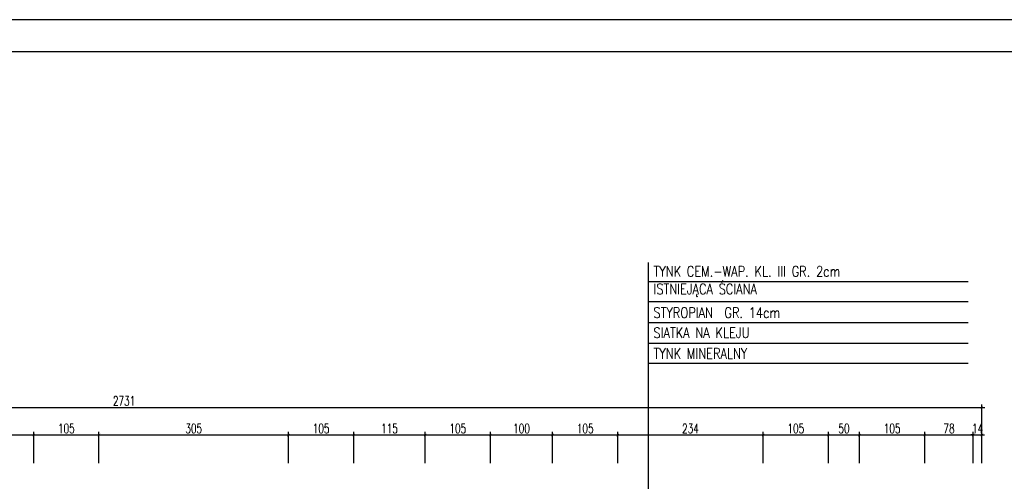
# Model space of a CAD drawing. Header units: millimetres. Extents: x 50026 to 146998, y 1038179 to 1573505.
# Tile 61 of 122: x 59722 to 61306, y 1044569 to 1045311. Entities that reach past the tile are written whole.
import ezdxf

# ---------------------------------------------------------------- set-up
doc = ezdxf.new("R2010")
doc.units = ezdxf.units.MM
doc.header["$LTSCALE"] = 0.025
for name, color, linetype in [('NAPISY', 2, 'Continuous'), ('SCIANA', 5, 'Continuous'), ('ściany', 5, 'Continuous')]:
    doc.layers.add(name, color=color, linetype=linetype)
doc.styles.add('KS', font='romans.shx', dxfattribs={"width": 0.8, "height": 17.5})
doc.styles.add('ROMANS', font='romans.shx', dxfattribs={"width": 0.7})
doc.dimstyles.new('SIL', dxfattribs={"dimtxt": 15, "dimasz": 4, "dimexe": 5, "dimexo": 5, "dimgap": 3, "dimtad": 1, "dimdec": 4, "dimrnd": 0.5, "dimdsep": 46, "dimtxsty": 'ROMANS', "dimblk1": 'ARCHTICK', "dimblk2": 'ARCHTICK', "dimsah": 1, "dimcen": 5, "dimdle": 5, "dimclrd": 1, "dimclre": 1, "dimclrt": 2, "dimadec": 1, "dimazin": 0, "dimtfac": 0.013333, "dimtdec": 4, "dimtix": 1, "dimtmove": 0, "dimatfit": 3, "dimldrblk": 'ARCHTICK', "dimfxl": 0, "dimtolj": 1, "dimtzin": 0, "dimarcsym": 0})

# ---------------------------------------------------------------- blocks, each defined once
blk = doc.blocks.new('_ArchTick')
at = {"color": 0, "linetype": 'ByBlock', "const_width": 0.15}
blk.add_lwpolyline([(-0.5, -0.5), (0.5, 0.5)], dxfattribs=at)
blk = doc.blocks.new('*D139')
at = {"layer": 'Defpoints', "color": 0}
for p in [(59744.3, 1044643.4), (59644.3, 1044593.1), (59744.3, 1044593.1)]:
    blk.add_point(p, dxfattribs=at)
at = {"layer": 'ściany', "color": 1, "lineweight": -2}
for p, q in [((59639.3, 1044643.4), (59749.3, 1044643.4)), ((59644.3, 1044598.1), (59644.3, 1044648.4)), ((59744.3, 1044598.1), (59744.3, 1044648.4))]:
    blk.add_line(p, q, dxfattribs=at)
at = {"layer": 'ściany', "color": 1, "lineweight": -2, "xscale": 4, "yscale": 4, "zscale": 4, "rotation": 180}
blk.add_blockref('_ArchTick', (59644.3, 1044643.4), dxfattribs=at)
at = {"layer": 'ściany', "color": 1, "lineweight": -2, "xscale": 4, "yscale": 4, "zscale": 4}
blk.add_blockref('_ArchTick', (59744.3, 1044643.4), dxfattribs=at)
at = {"layer": 'ściany', "color": 2, "insert": (59694.3, 1044653.9), "char_height": 15, "attachment_point": 5, "style": 'ROMANS'}
blk.add_mtext('\\A1;100', dxfattribs=at)
blk = doc.blocks.new('*D140')
at = {"layer": 'Defpoints', "color": 0}
for p in [(59849.3, 1044643.4), (59744.3, 1044593.1), (59849.3, 1044593.1)]:
    blk.add_point(p, dxfattribs=at)
at = {"layer": 'ściany', "color": 1, "lineweight": -2}
for p, q in [((59739.3, 1044643.4), (59854.3, 1044643.4)), ((59744.3, 1044598.1), (59744.3, 1044648.4)), ((59849.3, 1044598.1), (59849.3, 1044648.4))]:
    blk.add_line(p, q, dxfattribs=at)
at = {"layer": 'ściany', "color": 1, "lineweight": -2, "xscale": 4, "yscale": 4, "zscale": 4, "rotation": 180}
blk.add_blockref('_ArchTick', (59744.3, 1044643.4), dxfattribs=at)
at = {"layer": 'ściany', "color": 1, "lineweight": -2, "xscale": 4, "yscale": 4, "zscale": 4}
blk.add_blockref('_ArchTick', (59849.3, 1044643.4), dxfattribs=at)
at = {"layer": 'ściany', "color": 2, "insert": (59796.8, 1044653.9), "char_height": 15, "attachment_point": 5, "style": 'ROMANS'}
blk.add_mtext('\\A1;105', dxfattribs=at)
blk = doc.blocks.new('*D141')
at = {"layer": 'Defpoints', "color": 0}
for p in [(60154.3, 1044643.4), (59849.3, 1044593.1), (60154.3, 1044593.1)]:
    blk.add_point(p, dxfattribs=at)
at = {"layer": 'ściany', "color": 1, "lineweight": -2}
for p, q in [((59844.3, 1044643.4), (60159.3, 1044643.4)), ((59849.3, 1044598.1), (59849.3, 1044648.4)), ((60154.3, 1044598.1), (60154.3, 1044648.4))]:
    blk.add_line(p, q, dxfattribs=at)
at = {"layer": 'ściany', "color": 1, "lineweight": -2, "xscale": 4, "yscale": 4, "zscale": 4, "rotation": 180}
blk.add_blockref('_ArchTick', (59849.3, 1044643.4), dxfattribs=at)
at = {"layer": 'ściany', "color": 1, "lineweight": -2, "xscale": 4, "yscale": 4, "zscale": 4}
blk.add_blockref('_ArchTick', (60154.3, 1044643.4), dxfattribs=at)
at = {"layer": 'ściany', "color": 2, "insert": (60001.8, 1044653.9), "char_height": 15, "attachment_point": 5, "style": 'ROMANS'}
blk.add_mtext('\\A1;305', dxfattribs=at)
blk = doc.blocks.new('*D142')
at = {"layer": 'Defpoints', "color": 0}
for p in [(60259.3, 1044643.4), (60154.3, 1044593.1), (60259.3, 1044593.1)]:
    blk.add_point(p, dxfattribs=at)
at = {"layer": 'ściany', "color": 1, "lineweight": -2}
for p, q in [((60149.3, 1044643.4), (60264.3, 1044643.4)), ((60154.3, 1044598.1), (60154.3, 1044648.4)), ((60259.3, 1044598.1), (60259.3, 1044648.4))]:
    blk.add_line(p, q, dxfattribs=at)
at = {"layer": 'ściany', "color": 1, "lineweight": -2, "xscale": 4, "yscale": 4, "zscale": 4, "rotation": 180}
blk.add_blockref('_ArchTick', (60154.3, 1044643.4), dxfattribs=at)
at = {"layer": 'ściany', "color": 1, "lineweight": -2, "xscale": 4, "yscale": 4, "zscale": 4}
blk.add_blockref('_ArchTick', (60259.3, 1044643.4), dxfattribs=at)
at = {"layer": 'ściany', "color": 2, "insert": (60206.8, 1044653.9), "char_height": 15, "attachment_point": 5, "style": 'ROMANS'}
blk.add_mtext('\\A1;105', dxfattribs=at)
blk = doc.blocks.new('*D143')
at = {"layer": 'Defpoints', "color": 0}
for p in [(60374.3, 1044643.4), (60259.3, 1044593.1), (60374.3, 1044593.1)]:
    blk.add_point(p, dxfattribs=at)
at = {"layer": 'ściany', "color": 1, "lineweight": -2}
for p, q in [((60254.3, 1044643.4), (60379.3, 1044643.4)), ((60259.3, 1044598.1), (60259.3, 1044648.4)), ((60374.3, 1044598.1), (60374.3, 1044648.4))]:
    blk.add_line(p, q, dxfattribs=at)
at = {"layer": 'ściany', "color": 1, "lineweight": -2, "xscale": 4, "yscale": 4, "zscale": 4, "rotation": 180}
blk.add_blockref('_ArchTick', (60259.3, 1044643.4), dxfattribs=at)
at = {"layer": 'ściany', "color": 1, "lineweight": -2, "xscale": 4, "yscale": 4, "zscale": 4}
blk.add_blockref('_ArchTick', (60374.3, 1044643.4), dxfattribs=at)
at = {"layer": 'ściany', "color": 2, "insert": (60316.8, 1044653.9), "char_height": 15, "attachment_point": 5, "style": 'ROMANS'}
blk.add_mtext('\\A1;115', dxfattribs=at)
blk = doc.blocks.new('*D144')
at = {"layer": 'Defpoints', "color": 0}
for p in [(60479.3, 1044643.4), (60374.3, 1044593.1), (60479.3, 1044593.1)]:
    blk.add_point(p, dxfattribs=at)
at = {"layer": 'ściany', "color": 1, "lineweight": -2}
for p, q in [((60369.3, 1044643.4), (60484.3, 1044643.4)), ((60374.3, 1044598.1), (60374.3, 1044648.4)), ((60479.3, 1044598.1), (60479.3, 1044648.4))]:
    blk.add_line(p, q, dxfattribs=at)
at = {"layer": 'ściany', "color": 1, "lineweight": -2, "xscale": 4, "yscale": 4, "zscale": 4, "rotation": 180}
blk.add_blockref('_ArchTick', (60374.3, 1044643.4), dxfattribs=at)
at = {"layer": 'ściany', "color": 1, "lineweight": -2, "xscale": 4, "yscale": 4, "zscale": 4}
blk.add_blockref('_ArchTick', (60479.3, 1044643.4), dxfattribs=at)
at = {"layer": 'ściany', "color": 2, "insert": (60426.8, 1044653.9), "char_height": 15, "attachment_point": 5, "style": 'ROMANS'}
blk.add_mtext('\\A1;105', dxfattribs=at)
blk = doc.blocks.new('*D145')
at = {"layer": 'Defpoints', "color": 0}
for p in [(60579.3, 1044643.4), (60479.3, 1044593.1), (60579.3, 1044593.1)]:
    blk.add_point(p, dxfattribs=at)
at = {"layer": 'ściany', "color": 1, "lineweight": -2}
for p, q in [((60474.3, 1044643.4), (60584.3, 1044643.4)), ((60479.3, 1044598.1), (60479.3, 1044648.4)), ((60579.3, 1044598.1), (60579.3, 1044648.4))]:
    blk.add_line(p, q, dxfattribs=at)
at = {"layer": 'ściany', "color": 1, "lineweight": -2, "xscale": 4, "yscale": 4, "zscale": 4, "rotation": 180}
blk.add_blockref('_ArchTick', (60479.3, 1044643.4), dxfattribs=at)
at = {"layer": 'ściany', "color": 1, "lineweight": -2, "xscale": 4, "yscale": 4, "zscale": 4}
blk.add_blockref('_ArchTick', (60579.3, 1044643.4), dxfattribs=at)
at = {"layer": 'ściany', "color": 2, "insert": (60529.3, 1044653.9), "char_height": 15, "attachment_point": 5, "style": 'ROMANS'}
blk.add_mtext('\\A1;100', dxfattribs=at)
blk = doc.blocks.new('*D146')
at = {"layer": 'Defpoints', "color": 0}
for p in [(60684.3, 1044643.4), (60579.3, 1044593.1), (60684.3, 1044593.1)]:
    blk.add_point(p, dxfattribs=at)
at = {"layer": 'ściany', "color": 1, "lineweight": -2}
for p, q in [((60574.3, 1044643.4), (60689.3, 1044643.4)), ((60579.3, 1044598.1), (60579.3, 1044648.4)), ((60684.3, 1044598.1), (60684.3, 1044648.4))]:
    blk.add_line(p, q, dxfattribs=at)
at = {"layer": 'ściany', "color": 1, "lineweight": -2, "xscale": 4, "yscale": 4, "zscale": 4, "rotation": 180}
blk.add_blockref('_ArchTick', (60579.3, 1044643.4), dxfattribs=at)
at = {"layer": 'ściany', "color": 1, "lineweight": -2, "xscale": 4, "yscale": 4, "zscale": 4}
blk.add_blockref('_ArchTick', (60684.3, 1044643.4), dxfattribs=at)
at = {"layer": 'ściany', "color": 2, "insert": (60631.8, 1044653.9), "char_height": 15, "attachment_point": 5, "style": 'ROMANS'}
blk.add_mtext('\\A1;105', dxfattribs=at)
blk = doc.blocks.new('*D124')
at = {"layer": 'Defpoints', "color": 0}
for p in [(60918.3, 1044643.4), (60684.3, 1044593.1), (60918.3, 1044593.1)]:
    blk.add_point(p, dxfattribs=at)
at = {"layer": 'ściany', "color": 1, "lineweight": -2}
for p, q in [((60679.3, 1044643.4), (60923.3, 1044643.4)), ((60684.3, 1044598.1), (60684.3, 1044648.4)), ((60918.3, 1044598.1), (60918.3, 1044648.4))]:
    blk.add_line(p, q, dxfattribs=at)
at = {"layer": 'ściany', "color": 1, "lineweight": -2, "xscale": 4, "yscale": 4, "zscale": 4, "rotation": 180}
blk.add_blockref('_ArchTick', (60684.3, 1044643.4), dxfattribs=at)
at = {"layer": 'ściany', "color": 1, "lineweight": -2, "xscale": 4, "yscale": 4, "zscale": 4}
blk.add_blockref('_ArchTick', (60918.3, 1044643.4), dxfattribs=at)
at = {"layer": 'ściany', "color": 2, "insert": (60801.3, 1044653.9), "char_height": 15, "attachment_point": 5, "style": 'ROMANS'}
blk.add_mtext('\\A1;234', dxfattribs=at)
blk = doc.blocks.new('*D125')
at = {"layer": 'Defpoints', "color": 0}
for p in [(61023.3, 1044643.4), (60918.3, 1044593.1), (61023.3, 1044593.1)]:
    blk.add_point(p, dxfattribs=at)
at = {"layer": 'ściany', "color": 1, "lineweight": -2}
for p, q in [((60913.3, 1044643.4), (61028.3, 1044643.4)), ((60918.3, 1044598.1), (60918.3, 1044648.4)), ((61023.3, 1044598.1), (61023.3, 1044648.4))]:
    blk.add_line(p, q, dxfattribs=at)
at = {"layer": 'ściany', "color": 1, "lineweight": -2, "xscale": 4, "yscale": 4, "zscale": 4, "rotation": 180}
blk.add_blockref('_ArchTick', (60918.3, 1044643.4), dxfattribs=at)
at = {"layer": 'ściany', "color": 1, "lineweight": -2, "xscale": 4, "yscale": 4, "zscale": 4}
blk.add_blockref('_ArchTick', (61023.3, 1044643.4), dxfattribs=at)
at = {"layer": 'ściany', "color": 2, "insert": (60970.8, 1044653.9), "char_height": 15, "attachment_point": 5, "style": 'ROMANS'}
blk.add_mtext('\\A1;105', dxfattribs=at)
blk = doc.blocks.new('*D126')
at = {"layer": 'Defpoints', "color": 0}
for p in [(61073.3, 1044643.4), (61023.3, 1044593.1), (61073.3, 1044593.1)]:
    blk.add_point(p, dxfattribs=at)
at = {"layer": 'ściany', "color": 1, "lineweight": -2}
for p, q in [((61018.3, 1044643.4), (61078.3, 1044643.4)), ((61023.3, 1044598.1), (61023.3, 1044648.4)), ((61073.3, 1044598.1), (61073.3, 1044648.4))]:
    blk.add_line(p, q, dxfattribs=at)
at = {"layer": 'ściany', "color": 1, "lineweight": -2, "xscale": 4, "yscale": 4, "zscale": 4, "rotation": 180}
blk.add_blockref('_ArchTick', (61023.3, 1044643.4), dxfattribs=at)
at = {"layer": 'ściany', "color": 1, "lineweight": -2, "xscale": 4, "yscale": 4, "zscale": 4}
blk.add_blockref('_ArchTick', (61073.3, 1044643.4), dxfattribs=at)
at = {"layer": 'ściany', "color": 2, "insert": (61048.3, 1044653.9), "char_height": 15, "attachment_point": 5, "style": 'ROMANS'}
blk.add_mtext('\\A1;50', dxfattribs=at)
blk = doc.blocks.new('*D127')
at = {"layer": 'Defpoints', "color": 0}
for p in [(61270.3, 1044643.4), (61256.3, 1044593.1), (61270.3, 1044593.1)]:
    blk.add_point(p, dxfattribs=at)
at = {"layer": 'ściany', "color": 1, "lineweight": -2}
for p, q in [((61256.3, 1044643.4), (61252.3, 1044643.4)), ((61256.3, 1044598.1), (61256.3, 1044648.4)), ((61256.3, 1044643.4), (61270.3, 1044643.4)), ((61270.3, 1044598.1), (61270.3, 1044648.4)), ((61270.3, 1044643.4), (61274.3, 1044643.4))]:
    blk.add_line(p, q, dxfattribs=at)
at = {"layer": 'ściany', "color": 1, "lineweight": -2, "xscale": 4, "yscale": 4, "zscale": 4}
blk.add_blockref('_ArchTick', (61256.3, 1044643.4), dxfattribs=at)
at = {"layer": 'ściany', "color": 1, "lineweight": -2, "xscale": 4, "yscale": 4, "zscale": 4, "rotation": 180}
blk.add_blockref('_ArchTick', (61270.3, 1044643.4), dxfattribs=at)
at = {"layer": 'ściany', "color": 2, "insert": (61263.3, 1044653.9), "char_height": 15, "attachment_point": 5, "style": 'ROMANS'}
blk.add_mtext('\\A1;14', dxfattribs=at)
blk = doc.blocks.new('*D123')
at = {"layer": 'Defpoints', "color": 0}
for p in [(61270.3, 1044687.6), (58539.3, 1044593.1), (61270.3, 1044593.1)]:
    blk.add_point(p, dxfattribs=at)
at = {"layer": 'ściany', "color": 1, "lineweight": -2}
for p, q in [((58534.3, 1044687.6), (61275.3, 1044687.6)), ((58539.3, 1044598.1), (58539.3, 1044692.6)), ((61270.3, 1044598.1), (61270.3, 1044692.6))]:
    blk.add_line(p, q, dxfattribs=at)
at = {"layer": 'ściany', "color": 1, "lineweight": -2, "xscale": 4, "yscale": 4, "zscale": 4, "rotation": 180}
blk.add_blockref('_ArchTick', (58539.3, 1044687.6), dxfattribs=at)
at = {"layer": 'ściany', "color": 1, "lineweight": -2, "xscale": 4, "yscale": 4, "zscale": 4}
blk.add_blockref('_ArchTick', (61270.3, 1044687.6), dxfattribs=at)
at = {"layer": 'ściany', "color": 2, "insert": (59889.8, 1044698.1), "char_height": 15, "attachment_point": 5, "style": 'ROMANS'}
blk.add_mtext('\\A1;2731', dxfattribs=at)
blk = doc.blocks.new('*D183')
at = {"layer": 'Defpoints', "color": 0}
for p in [(61178.3, 1044643.4), (61073.3, 1044593.1), (61178.3, 1044593.1)]:
    blk.add_point(p, dxfattribs=at)
at = {"layer": 'ściany', "color": 1, "lineweight": -2}
for p, q in [((61068.3, 1044643.4), (61183.3, 1044643.4)), ((61073.3, 1044598.1), (61073.3, 1044648.4)), ((61178.3, 1044598.1), (61178.3, 1044648.4))]:
    blk.add_line(p, q, dxfattribs=at)
at = {"layer": 'ściany', "color": 1, "lineweight": -2, "xscale": 4, "yscale": 4, "zscale": 4, "rotation": 180}
blk.add_blockref('_ArchTick', (61073.3, 1044643.4), dxfattribs=at)
at = {"layer": 'ściany', "color": 1, "lineweight": -2, "xscale": 4, "yscale": 4, "zscale": 4}
blk.add_blockref('_ArchTick', (61178.3, 1044643.4), dxfattribs=at)
at = {"layer": 'ściany', "color": 2, "insert": (61125.8, 1044653.9), "char_height": 15, "attachment_point": 5, "style": 'ROMANS'}
blk.add_mtext('\\A1;105', dxfattribs=at)
blk = doc.blocks.new('*D184')
at = {"layer": 'Defpoints', "color": 0}
for p in [(61256.3, 1044643.4), (61178.3, 1044593.1), (61256.3, 1044593.1)]:
    blk.add_point(p, dxfattribs=at)
at = {"layer": 'ściany', "color": 1, "lineweight": -2}
for p, q in [((61173.3, 1044643.4), (61261.3, 1044643.4)), ((61178.3, 1044598.1), (61178.3, 1044648.4)), ((61256.3, 1044598.1), (61256.3, 1044648.4))]:
    blk.add_line(p, q, dxfattribs=at)
at = {"layer": 'ściany', "color": 1, "lineweight": -2, "xscale": 4, "yscale": 4, "zscale": 4, "rotation": 180}
blk.add_blockref('_ArchTick', (61178.3, 1044643.4), dxfattribs=at)
at = {"layer": 'ściany', "color": 1, "lineweight": -2, "xscale": 4, "yscale": 4, "zscale": 4}
blk.add_blockref('_ArchTick', (61256.3, 1044643.4), dxfattribs=at)
at = {"layer": 'ściany', "color": 2, "insert": (61217.3, 1044653.9), "char_height": 15, "attachment_point": 5, "style": 'ROMANS'}
blk.add_mtext('\\A1;78', dxfattribs=at)

msp = doc.modelspace()

# ---------------------------------------------------------------- linework, layer by layer
at = {"layer": 'NAPISY', "color": 2, "linetype": 'Continuous', "ltscale": 0.2}
for p, q in [((60733.57398, 1044298.19827), (60733.57398, 1044920.71713)), ((60733.57398, 1044890.19892), (61247.9909, 1044890.19892)), ((60733.57398, 1044857.9553), (61247.9909, 1044857.9553)), ((60733.57398, 1044824.61589), (61247.9909, 1044824.61589)), ((60733.57398, 1044791.27649), (61247.9909, 1044791.27649)), ((60733.57398, 1044759.03287), (61247.9909, 1044759.03287))]:
    msp.add_line(p, q, dxfattribs=at)
at = {"layer": 'SCIANA', "color": 2, "linetype": 'Continuous'}
for points in [[(57793.89943, 1041760.79484), (60313.89943, 1041760.79484), (62833.89943, 1041760.79484), (62833.89943, 1045311.47151), (60313.89943, 1045311.47151), (57793.89943, 1045311.47151)], [(58000.05102, 1041812.37127), (60313.89943, 1041812.37127), (62782.323, 1041812.37127), (62782.323, 1045259.89508), (60313.89943, 1045259.89508), (58000.05102, 1045259.89508)]]:
    msp.add_lwpolyline(points, close=True, dxfattribs=at)

# ---------------------------------------------------------------- texts
at = {"layer": 'NAPISY', "color": 2, "linetype": 'Continuous', "ltscale": 0.2, "char_height": 16.8, "attachment_point": 1, "style": 'KS'}
for s, insert, width in [('TYNK CEM.-WAP. KL. III GR. 2cm', (60741.86577, 1044915.16391), 640.8295573), ('ISTNIEJĄCA ŚCIANA ', (60741.86577, 1044886.71277), 606.3338868), ('STYROPIAN  GR. 14cm', (60741.86577, 1044848.6586), 541.2703453), ('SIATKA NA KLEJU', (60741.86577, 1044816.24148), 640.8295573), ('TYNK MINERALNY', (60741.86577, 1044782.90207), 640.8295573)]:
    msp.add_mtext(s, dxfattribs=dict(at, insert=insert, width=width))

# ---------------------------------------------------------------- dimensions: what is measured, and where the dimension line sits
at = {"layer": 'ściany', "color": 7}
dim = msp.add_linear_dim(base=(61270.27224, 1044687.58992), p1=(58539.27224, 1044593.0799), p2=(61270.27224, 1044593.0799), dimstyle='SIL', dxfattribs=at)
dim.commit()
dim.dimension.update_dxf_attribs({"geometry": '*D123', "text_midpoint": (59889.77224, 1044687.58992), "dimtype": 160})
for base, p1, p2, picture, middle in [((59744.27224, 1044643.3949), (59644.27224, 1044593.0799), (59744.27224, 1044593.0799), '*D139', (59694.27224, 1044653.8949)), ((59849.27224, 1044643.3949), (59744.27224, 1044593.0799), (59849.27224, 1044593.0799), '*D140', (59796.77224, 1044653.8949)), ((60154.27224, 1044643.3949), (59849.27224, 1044593.0799), (60154.27224, 1044593.0799), '*D141', (60001.77224, 1044653.8949)), ((60259.27224, 1044643.3949), (60154.27224, 1044593.0799), (60259.27224, 1044593.0799), '*D142', (60206.77224, 1044653.8949)), ((60374.27224, 1044643.3949), (60259.27224, 1044593.0799), (60374.27224, 1044593.0799), '*D143', (60316.77224, 1044653.8949)), ((60479.27224, 1044643.3949), (60374.27224, 1044593.0799), (60479.27224, 1044593.0799), '*D144', (60426.77224, 1044653.8949)), ((60579.27224, 1044643.3949), (60479.27224, 1044593.0799), (60579.27224, 1044593.0799), '*D145', (60529.27224, 1044653.8949)), ((60684.27224, 1044643.3949), (60579.27224, 1044593.0799), (60684.27224, 1044593.0799), '*D146', (60631.77224, 1044653.8949)), ((60918.27224, 1044643.3949), (60684.27224, 1044593.0799), (60918.27224, 1044593.0799), '*D124', (60801.27224, 1044653.8949)), ((61023.27224, 1044643.3949), (60918.27224, 1044593.0799), (61023.27224, 1044593.0799), '*D125', (60970.77224, 1044653.8949)), ((61073.27224, 1044643.3949), (61023.27224, 1044593.0799), (61073.27224, 1044593.0799), '*D126', (61048.27224, 1044653.8949)), ((61178.27224, 1044643.3949), (61073.27224, 1044593.0799), (61178.27224, 1044593.0799), '*D183', (61125.77224, 1044653.8949)), ((61270.27224, 1044643.3949), (61256.27224, 1044593.0799), (61270.27224, 1044593.0799), '*D127', (61263.27224, 1044653.8949))]:
    dim = msp.add_linear_dim(base=base, p1=p1, p2=p2, dimstyle='SIL', override={"dimtmove": 1}, dxfattribs=at)
    dim.commit()
    dim.dimension.update_dxf_attribs({"geometry": picture, "text_midpoint": middle})
dim = msp.add_linear_dim(base=(61256.27224, 1044643.3949), p1=(61178.27224, 1044593.0799), p2=(61256.27224, 1044593.0799), dimstyle='SIL', dxfattribs=at)
dim.commit()
dim.dimension.update_dxf_attribs({"geometry": '*D184', "text_midpoint": (61217.27224, 1044653.8949)})

doc.saveas('drawing.dxf')
